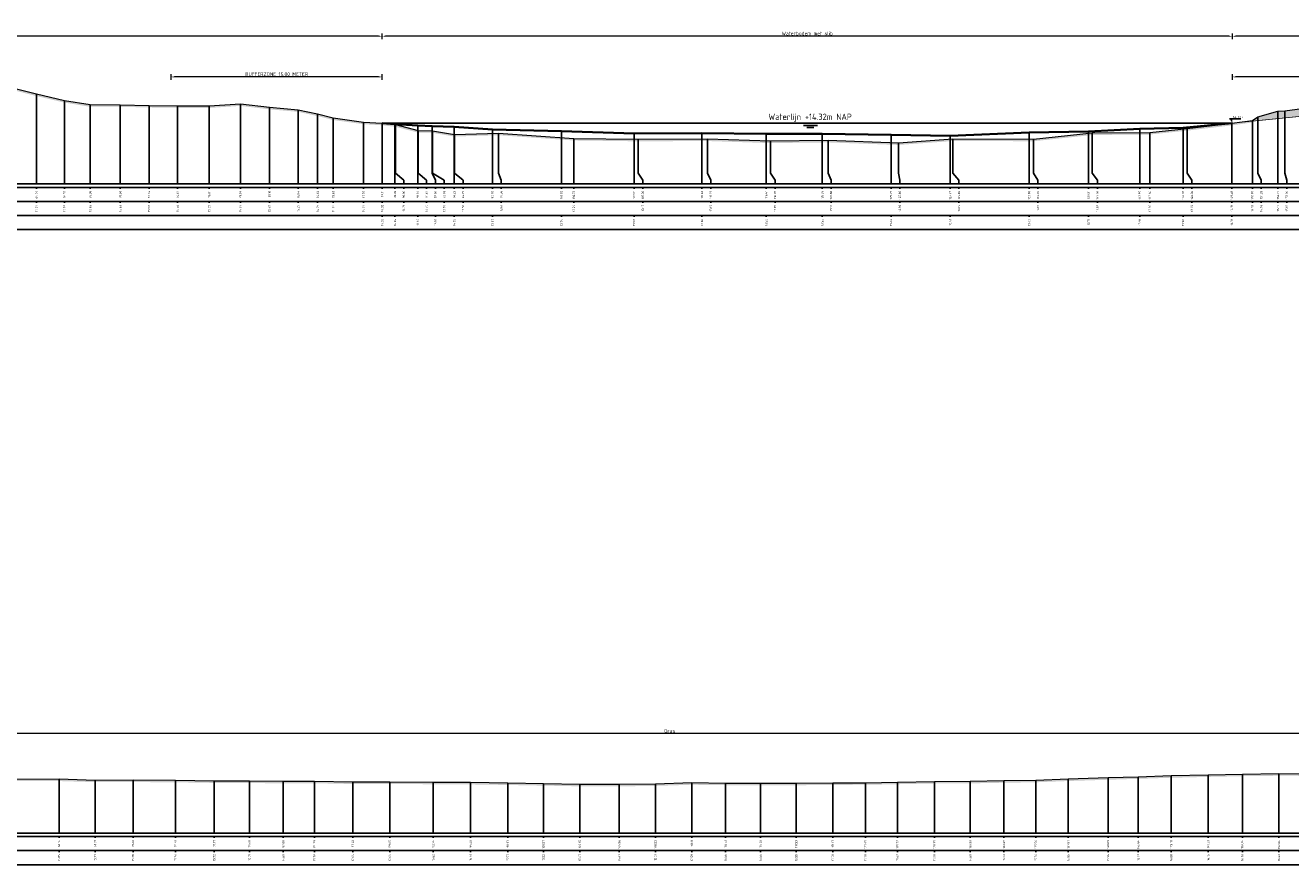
# Model space of a CAD drawing. Header units: metres. Extents: x 197883 to 206898, y 361907 to 364395.
# Tile 197 of 256: x 205848 to 205938, y 364002 to 364062. Entities that reach past the tile are written whole.
import ezdxf
from ezdxf.enums import TextEntityAlignment as Align

# ---------------------------------------------------------------- set-up
doc = ezdxf.new("R2010")
doc.units = ezdxf.units.M
doc.header["$PDMODE"] = 35
doc.header["$PDSIZE"] = 0.075
for name, color, linetype, lineweight in [('TDNA0312_dempen', 41, 'Continuous', 30), ('X-ME-AL-PROFIEL_BOVENKANT SLIB-GD', 42, 'Continuous', 35), ('X-ME-AL-PROFIEL_HUIDIG MAAIVELD-GD', 252, 'Continuous', 0), ('X-XX-AL-DETAIL1-M', 7, 'Continuous', 18), ('X-XX-AL-DETAIL2-M', 11, 'Continuous', 18), ('X-XX-AL-NAP-T18', 7, 'Continuous', 18), ('X-XX-AL-PEILMAAT-SD', 7, 'Continuous', 25)]:
    doc.layers.add(name, color=color, linetype=linetype, lineweight=lineweight)
for name, color, linetype in [('X-ME-AL-PROFIEL_WATERLIJN-GD', 150, 'Continuous'), ('X-ME-AL-PROFIELRASTER-S', 7, 'Continuous'), ('XDNL----_dijkcontour', 10, 'Continuous')]:
    doc.layers.add(name, color=color, linetype=linetype)
doc.styles.add('NLCS-ISO', font='NLCS-ISO.ttf', dxfattribs={"height": 1.8})
doc.styles.add('NLCS-ISO-ANNOTATIVE-T18', font='NLCS-ISO.ttf', dxfattribs={"height": 1.8})
doc.styles.add('NLCS-ISO-M100-T25', font='NLCS-ISO.ttf', dxfattribs={"height": 0.25})
doc.dimstyles.new('NLCS-M100-T25-PIJL_L2_H1', dxfattribs={"dimscale": 0.1, "dimtxt": 2.5, "dimasz": 2.5, "dimexe": 2, "dimexo": 2, "dimgap": 0.7, "dimtad": 1, "dimzin": 0, "dimdsep": 46, "dimtxsty": 'NLCS-ISO-M100-T25', "dimcen": 0, "dimdle": 2, "dimclrd": 256, "dimclre": 256, "dimclrt": 256, "dimadec": 1, "dimazin": 0, "dimtfac": 1, "dimtdec": 3, "dimtofl": 0, "dimtmove": 0, "dimatfit": 3, "dimfxl": 2, "dimfxlon": 1, "dimtfillclr": 256, "dimtolj": 1, "dimtzin": 0, "dimlwd": -1, "dimlwe": -1, "dimarcsym": 0})

# ---------------------------------------------------------------- blocks, each defined once
blk = doc.blocks.new('SAL-PROFIELRASTER_BALK_EIND1-D')
at = {"color": 0, "linetype": 'ByBlock', "lineweight": -2, "flags": 128}
for points in [[(0, 0), (1, 0)], [(0, -2.5), (1, -2.5)], [(0, -12.5), (1, -12.5)]]:
    blk.add_lwpolyline(points, dxfattribs=at)
blk = doc.blocks.new('SAL-PROFIELRASTER_BALK_EIND2-D')
at = {"color": 0, "linetype": 'ByBlock', "lineweight": -2}
blk.add_line((1, -12.5), (0, -12.5), dxfattribs=at)
blk = doc.blocks.new('SAL-PROFIELRASTER_BALK_DATA-D')
at = {"color": 0, "linetype": 'ByBlock', "lineweight": -2}
blk.add_lwpolyline([(0, -3.5), (0, -2.5)], dxfattribs=at)
at = {"color": 0, "linetype": 'ByBlock', "lineweight": -2, "style": 'NLCS-ISO-ANNOTATIVE-T18'}
blk.add_attdef('GETAL', text='', height=1.5, rotation=90, dxfattribs=at).set_placement((0.75, -5), align=Align.RIGHT)
blk = doc.blocks.new('SAL-PROFIELRASTER_AANHAAL-D')
at = {"color": 9, "linetype": 'ByBlock', "lineweight": -2, "flags": 128}
blk.add_lwpolyline([(0, 1), (0, 0)], dxfattribs=at)
blk = doc.blocks.new('SAL-PROFIELRASTER_AANHAAL_STAGGER-D')
at = {"color": 9, "linetype": 'ByBlock', "lineweight": -2, "flags": 128}
for points in [[(0, 0), (0, -0.25)], [(0, -0.25), (1, -0.75)], [(1, -0.75), (1, -1)]]:
    blk.add_lwpolyline(points, dxfattribs=at)
blk = doc.blocks.new('*D191')
at = {"layer": 'Defpoints', "color": 0, "transparency": 16777216}
for p in [(205789.707, 364011.255), (205789.707, 364004.183), (205997.087, 364004.183)]:
    blk.add_point(p, dxfattribs=at)
at = {"layer": 'X-XX-AL-DETAIL1-M', "color": 253, "transparency": 16777216}
for p, q in [((205789.707, 364011.055), (205789.707, 364011.455)), ((205996.837, 364011.255), (205789.957, 364011.255)), ((205997.087, 364011.055), (205997.087, 364011.455))]:
    blk.add_line(p, q, dxfattribs=at)
for points in [[(205789.957, 364011.296), (205789.957, 364011.213), (205789.707, 364011.255)], [(205996.837, 364011.296), (205996.837, 364011.213), (205997.087, 364011.255)]]:
    blk.add_solid(points, dxfattribs=at)
at = {"layer": 'X-XX-AL-DETAIL1-M', "color": 253, "transparency": 16777216, "insert": (205893.397, 364011.45), "char_height": 0.25, "attachment_point": 5, "style": 'NLCS-ISO-M100-T25'}
blk.add_mtext('\\A1;Gras', dxfattribs=at)
blk = doc.blocks.new('*D213')
at = {"layer": 'Defpoints', "color": 0, "transparency": 16777216}
for p in [(205783.859, 364060.852), (205872.965, 364054.669), (205783.859, 364050.354)]:
    blk.add_point(p, dxfattribs=at)
at = {"layer": 'X-XX-AL-DETAIL1-M', "color": 253, "transparency": 16777216}
for p, q in [((205783.859, 364060.652), (205783.859, 364061.052)), ((205872.715, 364060.852), (205784.109, 364060.852)), ((205872.965, 364060.652), (205872.965, 364061.052))]:
    blk.add_line(p, q, dxfattribs=at)
for points in [[(205784.109, 364060.894), (205784.109, 364060.81), (205783.859, 364060.852)], [(205872.715, 364060.894), (205872.715, 364060.81), (205872.965, 364060.852)]]:
    blk.add_solid(points, dxfattribs=at)
at = {"layer": 'X-XX-AL-DETAIL1-M', "color": 253, "transparency": 16777216, "insert": (205828.412, 364061.047), "char_height": 0.25, "attachment_point": 5, "style": 'NLCS-ISO-M100-T25'}
blk.add_mtext('\\A1;Gras', dxfattribs=at)
blk = doc.blocks.new('*D214')
at = {"layer": 'Defpoints', "color": 0, "transparency": 16777216}
for p in [(205872.965, 364060.852), (205933.388, 364054.669), (205872.965, 364050.354)]:
    blk.add_point(p, dxfattribs=at)
at = {"layer": 'X-XX-AL-DETAIL1-M', "color": 253, "transparency": 16777216}
for p, q in [((205872.965, 364060.652), (205872.965, 364061.052)), ((205933.138, 364060.852), (205873.215, 364060.852)), ((205933.388, 364060.652), (205933.388, 364061.052))]:
    blk.add_line(p, q, dxfattribs=at)
for points in [[(205873.215, 364060.894), (205873.215, 364060.81), (205872.965, 364060.852)], [(205933.138, 364060.894), (205933.138, 364060.81), (205933.388, 364060.852)]]:
    blk.add_solid(points, dxfattribs=at)
at = {"layer": 'X-XX-AL-DETAIL1-M', "color": 253, "transparency": 16777216, "insert": (205903.176, 364061.047), "char_height": 0.25, "attachment_point": 5, "style": 'NLCS-ISO-M100-T25'}
blk.add_mtext('\\A1;Waterbodem met slib', dxfattribs=at)
blk = doc.blocks.new('*D215')
at = {"layer": 'Defpoints', "color": 0, "transparency": 16777216}
for p in [(205933.388, 364060.852), (205933.388, 364054.669), (205961.669, 364050.354)]:
    blk.add_point(p, dxfattribs=at)
at = {"layer": 'X-XX-AL-DETAIL1-M', "color": 253, "transparency": 16777216}
for p, q in [((205933.388, 364060.652), (205933.388, 364061.052)), ((205961.419, 364060.852), (205933.638, 364060.852)), ((205961.669, 364060.652), (205961.669, 364061.052))]:
    blk.add_line(p, q, dxfattribs=at)
for points in [[(205933.638, 364060.894), (205933.638, 364060.81), (205933.388, 364060.852)], [(205961.419, 364060.894), (205961.419, 364060.81), (205961.669, 364060.852)]]:
    blk.add_solid(points, dxfattribs=at)
at = {"layer": 'X-XX-AL-DETAIL1-M', "color": 253, "transparency": 16777216, "insert": (205947.528, 364061.047), "char_height": 0.25, "attachment_point": 5, "style": 'NLCS-ISO-M100-T25'}
blk.add_mtext('\\A1;Gras', dxfattribs=at)
blk = doc.blocks.new('*D349')
at = {"layer": 'Defpoints', "color": 0, "transparency": 16777216}
for p in [(205933.388, 364057.956), (205957.304, 364054.877), (205933.388, 364053.857)]:
    blk.add_point(p, dxfattribs=at)
at = {"layer": 'X-XX-AL-DETAIL2-M', "transparency": 16777216}
for p, q in [((205933.388, 364057.756), (205933.388, 364058.156)), ((205957.054, 364057.956), (205933.638, 364057.956)), ((205957.304, 364057.756), (205957.304, 364058.156))]:
    blk.add_line(p, q, dxfattribs=at)
for points in [[(205933.638, 364057.998), (205933.638, 364057.915), (205933.388, 364057.956)], [(205957.054, 364057.998), (205957.054, 364057.915), (205957.304, 364057.956)]]:
    blk.add_solid(points, dxfattribs=at)
at = {"layer": 'X-XX-AL-DETAIL2-M', "transparency": 16777216, "insert": (205945.364, 364058.151), "char_height": 0.25, "attachment_point": 5, "style": 'NLCS-ISO-M100-T25'}
blk.add_mtext('\\A1;MOERASZONE', dxfattribs=at)
blk = doc.blocks.new('SAL-PEILMAAT_INFRACAD_H01-SOD')
blk.add_line((-2, 3), (6, 3))
blk.add_solid([(-2, 3), (0, 3), (0, 0)])
at = {"style": 'NLCS-ISO'}
blk.add_attdef('...', (0.4, 3.4), '', height=1.8, dxfattribs=at)
blk = doc.blocks.new('*D360')
at = {"layer": 'Defpoints', "color": 0, "transparency": 16777216}
for p in [(205857.965, 364057.956), (205857.965, 364056.326), (205872.965, 364054.669)]:
    blk.add_point(p, dxfattribs=at)
at = {"layer": 'X-XX-AL-DETAIL2-M', "transparency": 16777216}
for p, q in [((205857.965, 364057.756), (205857.965, 364058.156)), ((205872.715, 364057.956), (205858.215, 364057.956)), ((205872.965, 364057.756), (205872.965, 364058.156))]:
    blk.add_line(p, q, dxfattribs=at)
for points in [[(205858.215, 364057.998), (205858.215, 364057.915), (205857.965, 364057.956)], [(205872.715, 364057.998), (205872.715, 364057.915), (205872.965, 364057.956)]]:
    blk.add_solid(points, dxfattribs=at)
at = {"layer": 'X-XX-AL-DETAIL2-M', "transparency": 16777216, "insert": (205865.465, 364058.152), "char_height": 0.25, "attachment_point": 5, "style": 'NLCS-ISO-M100-T25'}
blk.add_mtext('\\A1;BUFFERZONE 15.00 METER', dxfattribs=at)

msp = doc.modelspace()

# ---------------------------------------------------------------- hatches: boundary and pattern name
at = {"layer": 'TDNA0312_dempen'}
msp.add_hatch(color=256, dxfattribs=at).paths.add_polyline_path([(205937.117, 364055.536), (205936.626, 364055.522), (205935.19, 364055.111), (205934.81, 364054.868), (205933.388, 364054.669), (205943.388, 364055.669), (205957.207, 364055.669), (205957.313, 364055.684), (205957.304, 364055.689), (205955.888, 364055.814), (205953.823, 364056.01), (205951.864, 364056.031), (205949.888, 364056.086), (205947.808, 364055.895), (205945.496, 364055.909), (205943.387, 364055.826), (205941.032, 364055.749), (205938.864, 364055.793)])
at = {"layer": 'X-ME-AL-PROFIEL_HUIDIG MAAIVELD-GD'}
h = msp.add_hatch(dxfattribs=at)
h.set_pattern_fill('AGR-MAAIVELD', color=256, scale=0.05, pattern_type=2)
h.set_pattern_definition([(45, (-17.7489, 204.7655), (-0.25000007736, 0.25000007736), []), (45, (-17.7846, 204.8012), (0, 0.50000015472), [0.3535535, -0.3535535]), (45, (-17.8203, 204.8369), (0, 0.50000015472), [0.3535535, -0.3535535]), (45, (-17.85653, 204.87313), (0, 0.50000015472), [0.3535535, -0.3535535]), (45, (-17.89175, 204.90834), (0, 0.50000015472), [0.3535535, -0.3535535]), (45, (-17.92746, 204.94406), (0, 0.50000015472), [0.3535535, -0.3535535]), (45, (-17.96317, 204.97977), (0, 0.50000015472), [0.3535535, -0.3535535]), (315, (-17.7489, 204.7655), (0.25000007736, 0.25000007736), []), (315, (-17.71317, 204.8012), (0.50000015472, -1e-16), [0.3535535, -0.3535535]), (315, (-17.67746, 204.8369), (0.50000015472, -1e-16), [0.3535535, -0.3535535]), (315, (-17.64125, 204.87313), (0.50000015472, -1e-16), [0.3535535, -0.3535535]), (315, (-17.60603, 204.90834), (0.50000015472, -1e-16), [0.3535535, -0.3535535]), (315, (-17.5703, 204.94406), (0.50000015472, -1e-16), [0.3535535, -0.3535535]), (315, (-17.5346, 204.97977), (0.50000015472, -1e-16), [0.3535535, -0.3535535])])
h.paths.add_polyline_path([(205981.225, 364052.768), (205978.481, 364052.88), (205976.325, 364052.844), (205974.724, 364052.969), (205972.141, 364053.153), (205970.353, 364053.126), (205967.999, 364053.488), (205964.713, 364054.065), (205963.807, 364054.197), (205962.769, 364054.255), (205961.669, 364054.385), (205960.861, 364054.451), (205960.297, 364054.635), (205959.293, 364054.727), (205958.672, 364055.075), (205957.758, 364055.422), (205957.304, 364055.689), (205955.888, 364055.814), (205953.823, 364056.01), (205951.864, 364056.031), (205949.888, 364056.086), (205947.808, 364055.895), (205945.496, 364055.909), (205943.387, 364055.826), (205941.032, 364055.749), (205938.864, 364055.793), (205937.117, 364055.536), (205936.626, 364055.522), (205935.19, 364055.111), (205934.81, 364054.868), (205933.338, 364054.662), (205930.163, 364054.287), (205927.516, 364054.012), (205923.419, 364053.976), (205919.253, 364053.535), (205913.51, 364053.547), (205909.659, 364053.271), (205904.662, 364053.449), (205900.557, 364053.401), (205896.086, 364053.548), (205891.154, 364053.528), (205886.584, 364053.589), (205881.222, 364053.963), (205878.11, 364053.869), (205876.542, 364054.131), (205875.528, 364054.144), (205873.917, 364054.563), (205872.965, 364054.669), (205871.639, 364054.746), (205869.485, 364055.042), (205868.378, 364055.323), (205867.004, 364055.624), (205864.959, 364055.803), (205862.888, 364056.048), (205860.672, 364055.901), (205858.429, 364055.909), (205856.4, 364055.935), (205854.357, 364055.98), (205852.218, 364055.984), (205850.388, 364056.282), (205848.401, 364056.745), (205846.983, 364057.108), (205845.319, 364057.323), (205844.435, 364057.338), (205843.032, 364057.295), (205840.678, 364057.313), (205837.705, 364057.42), (205834.781, 364057.375), (205831.935, 364057.352), (205828.529, 364057.179), (205825.52, 364057.281), (205822.188, 364057.188), (205818.8, 364057.203), (205815.672, 364057.326), (205812.856, 364057.343), (205810.034, 364057.353), (205806.815, 364057.17), (205804.001, 364057.291), (205800.77, 364057.128), (205797.914, 364057.118), (205795.147, 364057.06), (205792.483, 364057.116), (205789.604, 364057.053), (205786.748, 364057.034), (205783.859, 364057.068), (205783.859, 364056.918), (205786.748, 364056.884), (205789.604, 364056.903), (205792.483, 364056.966), (205795.147, 364056.91), (205797.914, 364056.968), (205800.77, 364056.978), (205804.001, 364057.141), (205806.815, 364057.02), (205810.034, 364057.203), (205812.856, 364057.193), (205815.672, 364057.176), (205818.8, 364057.053), (205822.188, 364057.038), (205825.52, 364057.131), (205828.529, 364057.029), (205831.935, 364057.202), (205834.781, 364057.225), (205837.705, 364057.27), (205840.678, 364057.163), (205843.032, 364057.145), (205844.435, 364057.188), (205845.319, 364057.173), (205846.983, 364056.958), (205848.401, 364056.595), (205850.388, 364056.132), (205852.218, 364055.834), (205854.357, 364055.83), (205856.4, 364055.785), (205858.429, 364055.759), (205860.672, 364055.751), (205862.888, 364055.898), (205864.959, 364055.653), (205867.004, 364055.474), (205868.378, 364055.173), (205869.485, 364054.892), (205871.639, 364054.596), (205872.965, 364054.519), (205873.917, 364054.413), (205875.528, 364053.994), (205876.542, 364053.981), (205878.11, 364053.719), (205881.222, 364053.813), (205886.584, 364053.439), (205891.154, 364053.378), (205896.086, 364053.398), (205900.557, 364053.251), (205904.662, 364053.299), (205909.659, 364053.121), (205913.51, 364053.397), (205919.253, 364053.385), (205923.419, 364053.826), (205927.516, 364053.862), (205930.163, 364054.137), (205933.338, 364054.512), (205934.81, 364054.718), (205935.19, 364054.961), (205936.626, 364055.372), (205937.117, 364055.386), (205938.864, 364055.643), (205941.032, 364055.599), (205943.387, 364055.676), (205945.496, 364055.759), (205947.808, 364055.745), (205949.888, 364055.936), (205951.864, 364055.881), (205953.823, 364055.86), (205955.888, 364055.664), (205957.304, 364055.539), (205957.758, 364055.272), (205958.672, 364054.925), (205959.293, 364054.577), (205960.297, 364054.485), (205960.861, 364054.301), (205961.669, 364054.235), (205962.769, 364054.105), (205963.807, 364054.047), (205964.713, 364053.915), (205967.999, 364053.338), (205970.353, 364052.976), (205972.141, 364053.003), (205974.724, 364052.819), (205976.325, 364052.694), (205978.481, 364052.73), (205981.225, 364052.618)])
h = msp.add_hatch(dxfattribs=at)
h.set_pattern_fill('AGR-MAAIVELD', color=256, scale=0.05, pattern_type=2)
h.set_pattern_definition([(45, (-22.73893, 245.65797), (-0.25000007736, 0.25000007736), []), (45, (-22.77464, 245.6937), (0, 0.50000015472), [0.3535535, -0.3535535]), (45, (-22.81035, 245.7294), (0, 0.50000015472), [0.3535535, -0.3535535]), (45, (-22.84657, 245.7656), (0, 0.50000015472), [0.3535535, -0.3535535]), (45, (-22.8818, 245.80082), (0, 0.50000015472), [0.3535535, -0.3535535]), (45, (-22.9175, 245.83654), (0, 0.50000015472), [0.3535535, -0.3535535]), (45, (-22.9532, 245.87225), (0, 0.50000015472), [0.3535535, -0.3535535]), (315, (-22.73893, 245.65797), (0.25000007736, 0.25000007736), []), (315, (-22.7032, 245.6937), (0.50000015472, -1e-16), [0.3535535, -0.3535535]), (315, (-22.6675, 245.7294), (0.50000015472, -1e-16), [0.3535535, -0.3535535]), (315, (-22.6313, 245.7656), (0.50000015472, -1e-16), [0.3535535, -0.3535535]), (315, (-22.59607, 245.80082), (0.50000015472, -1e-16), [0.3535535, -0.3535535]), (315, (-22.56035, 245.83654), (0.50000015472, -1e-16), [0.3535535, -0.3535535]), (315, (-22.52464, 245.87225), (0.50000015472, -1e-16), [0.3535535, -0.3535535])])
h.paths.add_polyline_path([(205997.087, 364008.386), (205994.851, 364008.352), (205992.5, 364008.346), (205989.978, 364008.392), (205987.659, 364008.374), (205985.479, 364008.423), (205983.21, 364008.411), (205980.751, 364008.403), (205978.428, 364008.392), (205975.65, 364008.412), (205973.153, 364008.397), (205970.602, 364008.357), (205968.186, 364008.365), (205965.909, 364008.379), (205963.473, 364008.327), (205961.288, 364008.425), (205959.013, 364008.411), (205956.757, 364008.324), (205954.411, 364008.339), (205951.931, 364008.305), (205949.396, 364008.374), (205946.974, 364008.383), (205946.607, 364008.386), (205945.189, 364008.458), (205943.718, 364008.482), (205941.42, 364008.479), (205938.991, 364008.4), (205936.694, 364008.408), (205934.096, 364008.379), (205931.67, 364008.328), (205929.037, 364008.266), (205926.695, 364008.192), (205924.55, 364008.124), (205921.724, 364008.035), (205919.414, 364007.945), (205917.151, 364007.912), (205914.763, 364007.869), (205912.211, 364007.86), (205909.578, 364007.807), (205907.308, 364007.766), (205904.986, 364007.759), (205902.388, 364007.732), (205899.857, 364007.737), (205897.372, 364007.739), (205894.972, 364007.769), (205892.39, 364007.688), (205889.819, 364007.653), (205887.012, 364007.657), (205884.431, 364007.707), (205881.893, 364007.753), (205879.255, 364007.792), (205876.599, 364007.807), (205873.508, 364007.822), (205870.881, 364007.821), (205868.152, 364007.878), (205865.942, 364007.871), (205863.535, 364007.891), (205861.029, 364007.9), (205858.274, 364007.944), (205855.262, 364007.959), (205852.569, 364007.955), (205850.002, 364008.031), (205846.499, 364008.024), (205843.48, 364008.024), (205840.482, 364008.086), (205837.577, 364008.096), (205834.749, 364008.129), (205832.226, 364008.152), (205829.612, 364008.209), (205826.328, 364008.196), (205822.874, 364008.281), (205820.274, 364008.357), (205817.69, 364008.32), (205815.024, 364008.337), (205812.409, 364008.415), (205809.796, 364008.407), (205807.107, 364008.383), (205804.851, 364008.327), (205803.024, 364008.304), (205800.584, 364008.256), (205798.447, 364008.214), (205796.213, 364007.886), (205793.656, 364007.496), (205791.748, 364007.346), (205789.707, 364007.214), (205788.2, 364007.008), (205786.691, 364006.85), (205785.618, 364006.747), (205784.527, 364006.518), (205783.859, 364006.251), (205783.859, 364006.101), (205784.527, 364006.368), (205785.618, 364006.597), (205786.691, 364006.7), (205788.2, 364006.858), (205789.707, 364007.064), (205791.748, 364007.196), (205793.656, 364007.346), (205796.213, 364007.736), (205798.447, 364008.064), (205800.584, 364008.106), (205803.024, 364008.154), (205804.851, 364008.177), (205807.107, 364008.233), (205809.796, 364008.257), (205812.409, 364008.265), (205815.024, 364008.187), (205817.69, 364008.17), (205820.274, 364008.207), (205822.874, 364008.131), (205826.328, 364008.046), (205829.612, 364008.059), (205832.226, 364008.002), (205834.749, 364007.979), (205837.577, 364007.946), (205840.482, 364007.936), (205843.48, 364007.874), (205846.499, 364007.874), (205850.002, 364007.881), (205852.569, 364007.805), (205855.262, 364007.809), (205858.274, 364007.794), (205861.029, 364007.75), (205863.535, 364007.741), (205865.942, 364007.721), (205868.152, 364007.728), (205870.881, 364007.671), (205873.508, 364007.672), (205876.599, 364007.657), (205879.255, 364007.642), (205881.893, 364007.603), (205884.431, 364007.557), (205887.012, 364007.507), (205889.819, 364007.503), (205892.39, 364007.538), (205894.972, 364007.619), (205897.372, 364007.589), (205899.857, 364007.587), (205902.388, 364007.582), (205904.986, 364007.609), (205907.308, 364007.616), (205909.578, 364007.657), (205912.211, 364007.71), (205914.763, 364007.719), (205917.151, 364007.762), (205919.414, 364007.795), (205921.724, 364007.885), (205924.55, 364007.974), (205926.695, 364008.042), (205929.037, 364008.116), (205931.67, 364008.178), (205934.096, 364008.229), (205936.694, 364008.258), (205938.991, 364008.25), (205941.42, 364008.329), (205943.718, 364008.332), (205945.189, 364008.308), (205946.607, 364008.236), (205946.974, 364008.233), (205949.396, 364008.224), (205951.931, 364008.155), (205954.411, 364008.189), (205956.757, 364008.174), (205959.013, 364008.261), (205961.288, 364008.275), (205963.473, 364008.177), (205965.909, 364008.229), (205968.186, 364008.215), (205970.602, 364008.207), (205973.153, 364008.247), (205975.65, 364008.262), (205978.428, 364008.242), (205980.751, 364008.253), (205983.21, 364008.261), (205985.479, 364008.273), (205987.659, 364008.224), (205989.978, 364008.242), (205992.5, 364008.196), (205994.851, 364008.202), (205997.087, 364008.236)])

# ---------------------------------------------------------------- linework, layer by layer
at = {"layer": 'X-ME-AL-PROFIEL_BOVENKANT SLIB-GD'}
msp.add_lwpolyline([(205872.965, 364054.669), (205873.874, 364054.592), (205875.498, 364054.509), (205876.516, 364054.454), (205878.09, 364054.414), (205880.805, 364054.228), (205885.71, 364054.089), (205890.866, 364053.933), (205895.691, 364053.95), (205900.265, 364053.91), (205904.24, 364053.906), (205909.129, 364053.843), (205913.331, 364053.768), (205918.943, 364054.005), (205923.165, 364054.064), (205926.805, 364054.261), (205929.883, 364054.332), (205933.338, 364054.662)], dxfattribs=at)
at = {"layer": 'X-ME-AL-PROFIEL_HUIDIG MAAIVELD-GD'}
for points in [[(205846.983, 364057.108), (205848.401, 364056.745), (205850.388, 364056.282), (205852.218, 364055.984), (205854.357, 364055.98), (205856.4, 364055.935), (205858.429, 364055.909), (205860.672, 364055.901), (205862.888, 364056.048), (205864.959, 364055.803), (205867.004, 364055.624), (205868.378, 364055.323), (205869.485, 364055.042), (205871.639, 364054.746), (205872.965, 364054.669), (205873.917, 364054.563), (205875.528, 364054.144), (205876.542, 364054.131), (205878.11, 364053.869), (205881.222, 364053.963), (205886.584, 364053.589), (205891.154, 364053.528), (205896.086, 364053.548), (205900.557, 364053.401), (205904.662, 364053.449), (205909.659, 364053.271), (205913.51, 364053.547), (205919.253, 364053.535), (205923.419, 364053.976), (205927.516, 364054.012), (205930.163, 364054.287), (205933.338, 364054.662), (205934.81, 364054.868), (205935.19, 364055.111), (205936.626, 364055.522), (205937.117, 364055.536), (205938.864, 364055.793)], [(205846.499, 364008.024), (205850.002, 364008.031), (205852.569, 364007.955), (205855.262, 364007.959), (205858.274, 364007.944), (205861.029, 364007.9), (205863.535, 364007.891), (205865.942, 364007.871), (205868.152, 364007.878), (205870.881, 364007.821), (205873.508, 364007.822), (205876.599, 364007.807), (205879.255, 364007.792), (205881.893, 364007.753), (205884.431, 364007.707), (205887.012, 364007.657), (205889.819, 364007.653), (205892.39, 364007.688), (205894.972, 364007.769), (205897.372, 364007.739), (205899.857, 364007.737), (205902.388, 364007.732), (205904.986, 364007.759), (205907.308, 364007.766), (205909.578, 364007.807), (205912.211, 364007.86), (205914.763, 364007.869), (205917.151, 364007.912), (205919.414, 364007.945), (205921.724, 364008.035), (205924.55, 364008.124), (205926.695, 364008.192), (205929.037, 364008.266), (205931.67, 364008.328), (205934.096, 364008.379), (205936.694, 364008.408), (205938.991, 364008.4)]]:
    msp.add_lwpolyline(points, dxfattribs=at)
at = {"layer": 'X-ME-AL-PROFIEL_WATERLIJN-GD'}
for points in [[(205872.965, 364054.669), (205933.388, 364054.669)], [(205902.902, 364054.506), (205903.902, 364054.506)], [(205903.144, 364054.361), (205903.644, 364054.361)]]:
    msp.add_lwpolyline(points, dxfattribs=at)
at = {"layer": 'XDNL----_dijkcontour'}
msp.add_lwpolyline([(205960.861, 364054.451, 0.05, 0.05, 0), (205960.297, 364054.635, 0.05, 0.05, 0), (205959.293, 364054.727, 0.05, 0.05, 0), (205958.672, 364055.075, 0.05, 0.05, 0), (205957.758, 364055.422, 0.05, 0.05, 0), (205957.313, 364055.684, 0.05, 0.05, 0), (205943.388, 364055.669, 0.05, 0.05, 0), (205933.388, 364054.669, 0, 0, 0)], format="xyseb", dxfattribs=at)

# ---------------------------------------------------------------- block references
at = {"layer": 'X-ME-AL-PROFIELRASTER-S'}
for p, yscale in [((205848.401, 364050.354), 6.390999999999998), ((205850.388, 364050.354), 5.928000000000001), ((205852.218, 364050.354), 5.630000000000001), ((205854.357, 364050.354), 5.625999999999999), ((205856.4, 364050.354), 5.581), ((205862.888, 364050.354), 5.694000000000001), ((205858.429, 364050.354), 5.555), ((205860.672, 364050.354), 5.547000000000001), ((205864.959, 364050.354), 5.449), ((205867.004, 364050.354), 5.27), ((205868.378, 364050.354), 4.968999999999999), ((205869.485, 364050.354), 4.688000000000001), ((205935.19, 364051.354), 3.757), ((205936.626, 364050.354), 5.167999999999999), ((205937.117, 364051.354), 4.182), ((205871.639, 364050.354), 4.391999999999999), ((205872.965, 364050.354), 4.315), ((205872.965, 364050.354), 4.315), ((205872.965, 364050.354), 4.315), ((205872.965, 364050.354), 4.315), ((205873.874, 364050.354), 4.238), ((205873.917, 364051.354), 3.209), ((205875.498, 364050.354), 4.154999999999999), ((205875.528, 364051.354), 2.789999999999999), ((205876.516, 364051.354), 3.1), ((205876.542, 364051.354), 2.776999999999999), ((205878.09, 364050.354), 4.06), ((205880.805, 364050.354), 3.874000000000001), ((205926.805, 364050.354), 3.907), ((205929.883, 364050.354), 3.978), ((205930.163, 364051.354), 2.933), ((205933.338, 364050.354), 4.308), ((205933.338, 364050.354), 4.308), ((205933.338, 364050.354), 4.308), ((205933.338, 364050.354), 4.308), ((205934.81, 364050.354), 4.513999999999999), ((205878.11, 364051.354), 2.515000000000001), ((205881.222, 364051.354), 2.609), ((205885.71, 364050.354), 3.734999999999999), ((205886.584, 364050.354), 3.234999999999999), ((205890.866, 364050.354), 3.579000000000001), ((205891.154, 364051.354), 2.173999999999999), ((205895.691, 364050.354), 3.596), ((205896.086, 364051.354), 2.194000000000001), ((205900.265, 364050.354), 3.555999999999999), ((205900.557, 364051.354), 2.047000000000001), ((205904.24, 364050.354), 3.552), ((205904.662, 364051.354), 2.095000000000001), ((205909.129, 364050.354), 3.489000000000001), ((205909.659, 364051.354), 1.917), ((205913.331, 364050.354), 3.414), ((205913.51, 364051.354), 2.193), ((205918.943, 364050.354), 3.651), ((205919.253, 364051.354), 2.180999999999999), ((205923.165, 364050.354), 3.710000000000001), ((205923.419, 364051.354), 2.622), ((205927.516, 364050.354), 3.657999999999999), ((205929.037, 364004.183), 4.082999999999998), ((205931.67, 364004.183), 4.145), ((205934.096, 364004.183), 4.196000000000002), ((205936.694, 364004.183), 4.225000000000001), ((205850.002, 364004.183), 3.848000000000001), ((205852.569, 364004.183), 3.772), ((205855.262, 364004.183), 3.776), ((205858.274, 364004.183), 3.760999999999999), ((205861.029, 364004.183), 3.717000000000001), ((205863.535, 364004.183), 3.708), ((205865.942, 364004.183), 3.688000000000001), ((205868.152, 364004.183), 3.695), ((205870.881, 364004.183), 3.638), ((205873.508, 364004.183), 3.638999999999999), ((205876.599, 364004.183), 3.624000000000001), ((205879.255, 364004.183), 3.609), ((205881.893, 364004.183), 3.57), ((205884.431, 364004.183), 3.523999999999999), ((205887.012, 364004.183), 3.474), ((205889.819, 364004.183), 3.470000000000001), ((205892.39, 364004.183), 3.505000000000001), ((205894.972, 364004.183), 3.586), ((205897.372, 364004.183), 3.555999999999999), ((205899.857, 364004.183), 3.554), ((205902.388, 364004.183), 3.548999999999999), ((205904.986, 364004.183), 3.576000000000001), ((205907.308, 364004.183), 3.583), ((205909.578, 364004.183), 3.624000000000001), ((205912.211, 364004.183), 3.677), ((205914.763, 364004.183), 3.686), ((205917.151, 364004.183), 3.728999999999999), ((205919.414, 364004.183), 3.762), ((205921.724, 364004.183), 3.852), ((205924.55, 364004.183), 3.941000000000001), ((205926.695, 364004.183), 4.009)]:
    msp.add_blockref('SAL-PROFIELRASTER_AANHAAL-D', p, dxfattribs=dict(at, yscale=yscale))
for p, xscale, zscale in [((205873.917, 364051.354), 0.5821704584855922, 0.5821704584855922), ((205875.528, 364051.354), 0.5958179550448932, 0.5958179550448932), ((205876.516, 364051.354), 0.2327200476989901, 0.2327200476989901), ((205876.542, 364051.354), 0.8315223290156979, 0.8315223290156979), ((205878.11, 364051.354), 0.604792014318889, 0.604792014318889), ((205881.222, 364051.354), 0.2082188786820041, 0.2082188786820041), ((205891.154, 364051.354), 0.3371576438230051, 0.3371576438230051), ((205896.086, 364051.354), 0.2298948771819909, 0.2298948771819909), ((205900.557, 364051.354), 0.3326841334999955, 0.3326841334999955), ((205904.662, 364051.354), 0.2026079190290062, 0.2026079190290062), ((205909.659, 364051.354), 0.09462371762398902, 0.09462371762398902), ((205913.51, 364051.354), 0.4451579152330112, 0.4451579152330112), ((205919.253, 364051.354), 0.3146114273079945, 0.3146114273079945), ((205923.419, 364051.354), 0.371710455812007, 0.371710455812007), ((205930.163, 364051.354), 0.3449862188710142, 0.3449862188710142), ((205935.19, 364051.354), 0.2454937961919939, 0.2454937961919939), ((205937.117, 364051.354), 0.1333104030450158, 0.1333104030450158)]:
    msp.add_blockref('SAL-PROFIELRASTER_AANHAAL_STAGGER-D', p, dxfattribs=dict(at, xscale=xscale, zscale=zscale))
at = {"layer": 'X-ME-AL-PROFIELRASTER-S', "yscale": 0.1}
for name, p, xscale, zscale in [('SAL-PROFIELRASTER_BALK_EIND1-D', (205783.859, 364050.354), 199.0074644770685, 199.0074644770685), ('SAL-PROFIELRASTER_BALK_EIND2-D', (205783.859, 364049.354), 199.0074644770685, 199.0074644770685), ('SAL-PROFIELRASTER_BALK_EIND2-D', (205783.859, 364048.354), 199.0074644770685, 199.0074644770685), ('SAL-PROFIELRASTER_BALK_EIND1-D', (205783.859, 364004.183), 213.8535109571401, 213.8535109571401), ('SAL-PROFIELRASTER_BALK_EIND2-D', (205783.859, 364003.183), 213.8535109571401, 213.8535109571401)]:
    msp.add_blockref(name, p, dxfattribs=dict(at, xscale=xscale, zscale=zscale))
at = {"layer": 'X-ME-AL-PROFIELRASTER-S', "xscale": 0.1, "yscale": 0.1, "zscale": 0.1}
for p, values in [((205848.401, 364050.354), {'GETAL': '64.54'}), ((205850.388, 364050.354), {'GETAL': '66.53'}), ((205852.218, 364050.354), {'GETAL': '68.36'}), ((205854.357, 364050.354), {'GETAL': '70.50'}), ((205856.4, 364050.354), {'GETAL': '72.54'}), ((205858.429, 364050.354), {'GETAL': '74.57'}), ((205860.672, 364050.354), {'GETAL': '76.81'}), ((205862.888, 364050.354), {'GETAL': '79.03'}), ((205864.959, 364050.354), {'GETAL': '81.10'}), ((205867.004, 364050.354), {'GETAL': '83.14'}), ((205868.378, 364050.354), {'GETAL': '84.52'}), ((205869.485, 364050.354), {'GETAL': '85.63'}), ((205871.639, 364050.354), {'GETAL': '87.78'}), ((205872.965, 364050.354), {'GETAL': '89.11'}), ((205872.965, 364050.354), {'GETAL': '89.11'}), ((205872.965, 364050.354), {'GETAL': '89.11'}), ((205872.965, 364050.354), {'GETAL': '89.11'}), ((205873.874, 364050.354), {'GETAL': '90.02'}), ((205874.499, 364050.354), {'GETAL': '90.06'}), ((205875.498, 364050.354), {'GETAL': '91.64'}), ((205876.123, 364050.354), {'GETAL': '91.67'}), ((205876.748, 364050.354), {'GETAL': '92.66'}), ((205877.373, 364050.354), {'GETAL': '92.68'}), ((205878.09, 364050.354), {'GETAL': '94.23'}), ((205878.715, 364050.354), {'GETAL': '94.25'}), ((205880.805, 364050.354), {'GETAL': '96.95'}), ((205881.43, 364050.354), {'GETAL': '97.36'}), ((205885.71, 364050.354), {'GETAL': '101.85'}), ((205886.584, 364050.354), {'GETAL': '102.73'}), ((205890.866, 364050.354), {'GETAL': '107.01'}), ((205891.491, 364050.354), {'GETAL': '107.30'}), ((205895.691, 364050.354), {'GETAL': '111.83'}), ((205896.316, 364050.354), {'GETAL': '112.23'}), ((205900.265, 364050.354), {'GETAL': '116.41'}), ((205900.89, 364050.354), {'GETAL': '116.70'}), ((205904.24, 364050.354), {'GETAL': '120.38'}), ((205904.865, 364050.354), {'GETAL': '120.80'}), ((205909.129, 364050.354), {'GETAL': '125.27'}), ((205909.754, 364050.354), {'GETAL': '125.80'}), ((205913.331, 364050.354), {'GETAL': '129.47'}), ((205913.956, 364050.354), {'GETAL': '129.65'}), ((205918.943, 364050.354), {'GETAL': '135.08'}), ((205919.568, 364050.354), {'GETAL': '135.39'}), ((205923.165, 364050.354), {'GETAL': '139.31'}), ((205923.79, 364050.354), {'GETAL': '139.56'}), ((205926.805, 364050.354), {'GETAL': '142.95'}), ((205927.516, 364050.354), {'GETAL': '143.66'}), ((205929.883, 364050.354), {'GETAL': '146.02'}), ((205930.508, 364050.354), {'GETAL': '146.30'}), ((205933.338, 364050.354), {'GETAL': '149.48'}), ((205933.338, 364050.354), {'GETAL': '149.48'}), ((205933.338, 364050.354), {'GETAL': '149.48'}), ((205933.338, 364050.354), {'GETAL': '149.48'}), ((205934.81, 364050.354), {'GETAL': '150.95'}), ((205935.435, 364050.354), {'GETAL': '151.33'}), ((205936.626, 364050.354), {'GETAL': '152.77'}), ((205937.251, 364050.354), {'GETAL': '153.26'}), ((205848.401, 364049.354), {'GETAL': '16.39'}), ((205850.388, 364049.354), {'GETAL': '15.93'}), ((205852.218, 364049.354), {'GETAL': '15.63'}), ((205854.357, 364049.354), {'GETAL': '15.63'}), ((205856.4, 364049.354), {'GETAL': '15.58'}), ((205858.429, 364049.354), {'GETAL': '15.56'}), ((205860.672, 364049.354), {'GETAL': '15.55'}), ((205862.888, 364049.354), {'GETAL': '15.69'}), ((205864.959, 364049.354), {'GETAL': '15.45'}), ((205867.004, 364049.354), {'GETAL': '15.27'}), ((205868.378, 364049.354), {'GETAL': '14.97'}), ((205869.485, 364049.354), {'GETAL': '14.69'}), ((205871.639, 364049.354), {'GETAL': '14.39'}), ((205872.965, 364049.354), {'GETAL': '14.32'}), ((205874.499, 364049.354), {'GETAL': '14.21'}), ((205876.123, 364049.354), {'GETAL': '13.79'}), ((205877.373, 364049.354), {'GETAL': '13.78'}), ((205878.715, 364049.354), {'GETAL': '13.52'}), ((205881.43, 364049.354), {'GETAL': '13.61'}), ((205886.584, 364049.354), {'GETAL': '13.24'}), ((205891.491, 364049.354), {'GETAL': '13.17'}), ((205896.316, 364049.354), {'GETAL': '13.19'}), ((205900.89, 364049.354), {'GETAL': '13.05'}), ((205904.865, 364049.354), {'GETAL': '13.10'}), ((205909.754, 364049.354), {'GETAL': '12.92'}), ((205913.956, 364049.354), {'GETAL': '13.19'}), ((205919.568, 364049.354), {'GETAL': '13.18'}), ((205923.79, 364049.354), {'GETAL': '13.62'}), ((205927.516, 364049.354), {'GETAL': '13.66'}), ((205930.508, 364049.354), {'GETAL': '13.93'}), ((205933.338, 364049.354), {'GETAL': '14.31'}), ((205934.81, 364049.354), {'GETAL': '14.51'}), ((205935.435, 364049.354), {'GETAL': '14.76'}), ((205936.626, 364049.354), {'GETAL': '15.17'}), ((205937.251, 364049.354), {'GETAL': '15.18'}), ((205872.965, 364048.354), {'GETAL': '14.32'}), ((205873.874, 364048.354), {'GETAL': '14.24'}), ((205875.498, 364048.354), {'GETAL': '14.16'}), ((205876.748, 364048.354), {'GETAL': '14.10'}), ((205878.09, 364048.354), {'GETAL': '14.06'}), ((205880.805, 364048.354), {'GETAL': '13.87'}), ((205885.71, 364048.354), {'GETAL': '13.74'}), ((205890.866, 364048.354), {'GETAL': '13.58'}), ((205895.691, 364048.354), {'GETAL': '13.60'}), ((205900.265, 364048.354), {'GETAL': '13.56'}), ((205904.24, 364048.354), {'GETAL': '13.55'}), ((205909.129, 364048.354), {'GETAL': '13.49'}), ((205913.331, 364048.354), {'GETAL': '13.41'}), ((205918.943, 364048.354), {'GETAL': '13.65'}), ((205923.165, 364048.354), {'GETAL': '13.71'}), ((205926.805, 364048.354), {'GETAL': '13.91'}), ((205929.883, 364048.354), {'GETAL': '13.98'}), ((205933.338, 364048.354), {'GETAL': '14.31'}), ((205850.002, 364004.183), {'GETAL': '66.14'}), ((205852.569, 364004.183), {'GETAL': '68.71'}), ((205855.262, 364004.183), {'GETAL': '71.40'}), ((205858.274, 364004.183), {'GETAL': '74.41'}), ((205861.029, 364004.183), {'GETAL': '77.17'}), ((205863.535, 364004.183), {'GETAL': '79.68'}), ((205865.942, 364004.183), {'GETAL': '82.08'}), ((205868.152, 364004.183), {'GETAL': '84.29'}), ((205870.881, 364004.183), {'GETAL': '87.02'}), ((205873.508, 364004.183), {'GETAL': '89.65'}), ((205876.599, 364004.183), {'GETAL': '92.74'}), ((205879.255, 364004.183), {'GETAL': '95.40'}), ((205881.893, 364004.183), {'GETAL': '98.03'}), ((205884.431, 364004.183), {'GETAL': '100.57'}), ((205887.012, 364004.183), {'GETAL': '103.15'}), ((205889.819, 364004.183), {'GETAL': '105.96'}), ((205892.39, 364004.183), {'GETAL': '108.53'}), ((205894.972, 364004.183), {'GETAL': '111.11'}), ((205897.372, 364004.183), {'GETAL': '113.51'}), ((205899.857, 364004.183), {'GETAL': '116.00'}), ((205902.388, 364004.183), {'GETAL': '118.53'}), ((205904.986, 364004.183), {'GETAL': '121.13'}), ((205907.308, 364004.183), {'GETAL': '123.45'}), ((205909.578, 364004.183), {'GETAL': '125.72'}), ((205912.211, 364004.183), {'GETAL': '128.35'}), ((205914.763, 364004.183), {'GETAL': '130.90'}), ((205917.151, 364004.183), {'GETAL': '133.29'}), ((205919.414, 364004.183), {'GETAL': '135.56'}), ((205921.724, 364004.183), {'GETAL': '137.87'}), ((205924.55, 364004.183), {'GETAL': '140.69'}), ((205926.695, 364004.183), {'GETAL': '142.84'}), ((205929.037, 364004.183), {'GETAL': '145.18'}), ((205931.67, 364004.183), {'GETAL': '147.81'}), ((205934.096, 364004.183), {'GETAL': '150.24'}), ((205936.694, 364004.183), {'GETAL': '152.84'}), ((205850.002, 364003.183), {'GETAL': '15.85'}), ((205852.569, 364003.183), {'GETAL': '15.77'}), ((205855.262, 364003.183), {'GETAL': '15.78'}), ((205858.274, 364003.183), {'GETAL': '15.76'}), ((205861.029, 364003.183), {'GETAL': '15.72'}), ((205863.535, 364003.183), {'GETAL': '15.71'}), ((205865.942, 364003.183), {'GETAL': '15.69'}), ((205868.152, 364003.183), {'GETAL': '15.70'}), ((205870.881, 364003.183), {'GETAL': '15.64'}), ((205873.508, 364003.183), {'GETAL': '15.64'}), ((205876.599, 364003.183), {'GETAL': '15.62'}), ((205879.255, 364003.183), {'GETAL': '15.61'}), ((205881.893, 364003.183), {'GETAL': '15.57'}), ((205884.431, 364003.183), {'GETAL': '15.52'}), ((205887.012, 364003.183), {'GETAL': '15.47'}), ((205889.819, 364003.183), {'GETAL': '15.47'}), ((205892.39, 364003.183), {'GETAL': '15.51'}), ((205894.972, 364003.183), {'GETAL': '15.59'}), ((205897.372, 364003.183), {'GETAL': '15.56'}), ((205899.857, 364003.183), {'GETAL': '15.55'}), ((205902.388, 364003.183), {'GETAL': '15.55'}), ((205904.986, 364003.183), {'GETAL': '15.58'}), ((205907.308, 364003.183), {'GETAL': '15.58'}), ((205909.578, 364003.183), {'GETAL': '15.62'}), ((205912.211, 364003.183), {'GETAL': '15.68'}), ((205914.763, 364003.183), {'GETAL': '15.69'}), ((205917.151, 364003.183), {'GETAL': '15.73'}), ((205919.414, 364003.183), {'GETAL': '15.76'}), ((205921.724, 364003.183), {'GETAL': '15.85'}), ((205924.55, 364003.183), {'GETAL': '15.94'}), ((205926.695, 364003.183), {'GETAL': '16.01'}), ((205929.037, 364003.183), {'GETAL': '16.08'}), ((205931.67, 364003.183), {'GETAL': '16.15'}), ((205934.096, 364003.183), {'GETAL': '16.20'}), ((205936.694, 364003.183), {'GETAL': '16.23'})]:
    msp.add_blockref('SAL-PROFIELRASTER_BALK_DATA-D', p, dxfattribs=at).add_auto_attribs(values)
at = {"layer": 'X-XX-AL-PEILMAAT-SD', "xscale": 0.1, "yscale": 0.1, "zscale": 0.1}
msp.add_blockref('SAL-PEILMAAT_INFRACAD_H01-SOD', (205933.388, 364054.669), dxfattribs=at).add_auto_attribs({'...': '14.32+'})

# ---------------------------------------------------------------- texts
at = {"layer": 'X-XX-AL-NAP-T18', "color": 10, "insert": (205900.414, 364054.759), "char_height": 0.45, "width": 15.43377, "attachment_point": 7, "style": 'NLCS-ISO'}
msp.add_mtext('Waterlijn +14.32m NAP', dxfattribs=at)

# ---------------------------------------------------------------- dimensions: what is measured, and where the dimension line sits
at = {"layer": 'X-XX-AL-DETAIL1-M', "color": 253}
for base, p1, p2, text, picture, middle in [((205872.965, 364060.852), (205933.388, 364054.669), (205872.965, 364050.354), 'Waterbodem met slib', '*D214', (205903.176, 364060.852)), ((205783.859, 364060.852), (205872.965, 364054.669), (205783.859, 364050.354), 'Gras', '*D213', (205828.412, 364060.852)), ((205933.388, 364060.852), (205961.669, 364050.354), (205933.388, 364054.669), 'Gras', '*D215', (205947.528, 364060.852)), ((205789.707, 364011.255), (205997.087, 364004.183), (205789.707, 364004.183), 'Gras', '*D191', (205893.397, 364011.255))]:
    dim = msp.add_linear_dim(base=base, p1=p1, p2=p2, text=text, dimstyle='NLCS-M100-T25-PIJL_L2_H1', override={"dimclrd": 253, "dimclre": 253, "dimclrt": 253}, dxfattribs=at)
    dim.commit()
    dim.dimension.update_dxf_attribs({"geometry": picture, "text_midpoint": middle, "dimtype": 160})
at = {"layer": 'X-XX-AL-DETAIL2-M'}
dim = msp.add_linear_dim(base=(205857.965, 364057.956), p1=(205872.965, 364054.669), p2=(205857.965, 364056.326), text='BUFFERZONE <> METER', dimstyle='NLCS-M100-T25-PIJL_L2_H1', dxfattribs=at)
dim.commit()
dim.dimension.update_dxf_attribs({"geometry": '*D360', "text_midpoint": (205865.465, 364058.152)})
dim = msp.add_linear_dim(base=(205933.388, 364057.956), p1=(205957.304, 364054.877), p2=(205933.388, 364053.857), text='MOERASZONE', dimstyle='NLCS-M100-T25-PIJL_L2_H1', dxfattribs=at)
dim.commit()
dim.dimension.update_dxf_attribs({"geometry": '*D349', "text_midpoint": (205945.364, 364057.956), "dimtype": 160})

doc.saveas('drawing.dxf')
